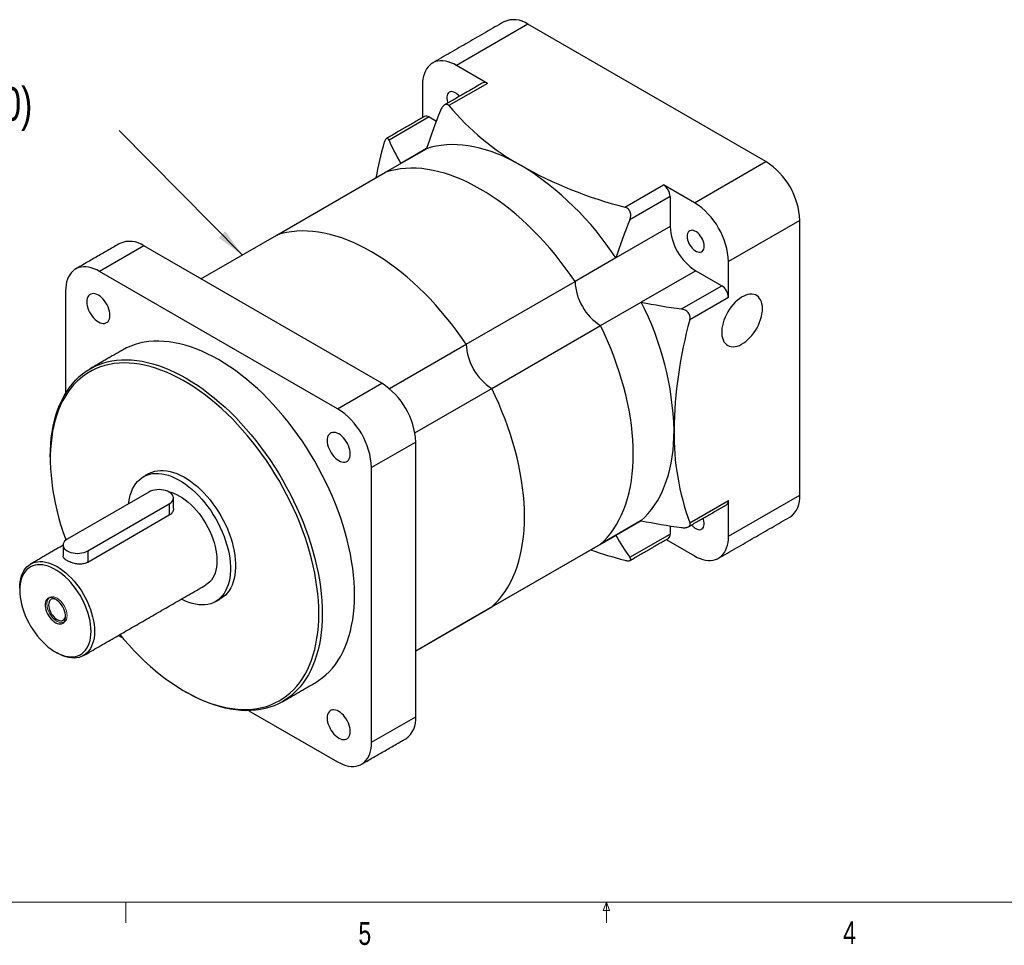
# Model space of a CAD drawing. Header units: millimetres. Extents: x 11 to 421, y 5 to 275.
# Tile 3 of 7: x 155 to 257, y 5 to 102. Entities that reach past the tile are written whole.
import ezdxf

# ---------------------------------------------------------------- set-up
doc = ezdxf.new("R2010")
doc.units = ezdxf.units.MM
doc.styles.add('SLDTEXTSTYLE0', font='TXT', dxfattribs={"width": 0.75})
doc.dimstyles.new('SLDDIMSTYLE6', dxfattribs={"dimtxt": 0, "dimasz": 3, "dimexe": 0, "dimexo": 0.0625, "dimgap": 0, "dimtad": 0, "dimtih": 1, "dimtoh": 1, "dimdec": 0, "dimrnd": 1e-09, "dimzin": 0, "dimdsep": 46, "dimtxsty": 'Standard', "dimsah": 1, "dimcen": 0.09, "dimadec": 0, "dimazin": 0, "dimtfac": 3, "dimtdec": 0, "dimtofl": 0, "dimtmove": 0, "dimatfit": 3, "dimfxl": 1, "dimtolj": 1, "dimtzin": 0, "dimarcsym": 0})

msp = doc.modelspace()

# ---------------------------------------------------------------- linework, layer by layer
at = {"color": 7, "linetype": 'Continuous', "lineweight": 30}
for p, q in [((207.7478, 101.304), (200.3232, 97.0178)), ((232.4966, 87.0168), (207.7478, 101.304)), ((203.5563, 95.1514), (200.3232, 97.0178)), ((196.7877, 94.9762), (196.7877, 91.5809)), ((203.5563, 95.1514), (199.5376, 92.8314)), ((197.4948, 91.651), (193.303, 89.2311)), ((197.4948, 91.651), (198.225, 91.2295)), ((192.9497, 85.9018), (197.1924, 88.351)), ((197.1944, 88.357), (194.5429, 86.8263)), ((225.0719, 82.7307), (232.4966, 87.0168)), ((181.636, 79.3705), (192.9497, 85.9018)), ((217.8201, 82.2772), (221.8388, 84.5971)), ((225.0719, 82.7307), (221.8388, 84.5971)), ((222.5459, 83.3724), (218.3542, 80.9525)), ((222.5459, 83.3724), (222.5459, 80.2513)), ((222.5459, 80.2513), (216.8913, 76.9869)), ((236.0321, 80.8931), (228.6075, 76.607)), ((236.0321, 52.3142), (236.0321, 80.8931)), ((173.7374, 74.8108), (181.636, 79.3705)), ((167.7963, 78.2405), (163.2001, 75.5871)), ((192.545, 63.9533), (167.7963, 78.2405)), ((216.8891, 76.9804), (212.6464, 74.5311)), ((228.6075, 72.8735), (228.6075, 76.607)), ((187.9488, 61.3), (163.2001, 75.5871)), ((225.1976, 75.6585), (219.5429, 72.3942)), ((225.1976, 75.6585), (227.9004, 74.0982)), ((201.3327, 67.9999), (212.6464, 74.5311)), ((223.7086, 71.6784), (227.9004, 74.0982)), ((159.6646, 73.5455), (159.6646, 62.9034)), ((228.6075, 72.8735), (224.5887, 70.5535)), ((215.2935, 69.9463), (219.5361, 72.3956)), ((203.9798, 63.4151), (215.2935, 69.9463)), ((193.3429, 63.3874), (201.3327, 67.9999)), ((187.9488, 61.3), (192.545, 63.9533)), ((195.9896, 58.8024), (203.9798, 63.4151)), ((196.0806, 57.8296), (191.4844, 55.1763)), ((196.0806, 29.2507), (196.0806, 57.8296)), ((191.4844, 26.5973), (191.4844, 55.1763)), ((168.3266, 52.6236), (159.8413, 47.7251)), ((228.6075, 48.0281), (236.0321, 52.3142)), ((161.9627, 46.5005), (170.4479, 51.399)), ((170.4479, 51.399), (170.4479, 50.208)), ((224.5887, 49.4416), (228.6075, 51.7615)), ((228.6075, 48.0281), (228.6075, 51.7615)), ((170.4479, 50.208), (161.9627, 45.3096)), ((219.5361, 49.6505), (215.2935, 47.2013)), ((219.5435, 49.649), (216.8913, 48.1179)), ((218.3542, 45.8413), (222.5459, 48.2611)), ((222.5459, 49.1055), (222.5459, 48.2611)), ((159.6646, 47.6986), (159.6646, 47.6022)), ((203.9798, 40.67), (215.2935, 47.2013)), ((212.6464, 45.6727), (216.8891, 48.1219)), ((222.1317, 47.6837), (225.0719, 45.9864)), ((161.9627, 46.5005), (161.9627, 45.3096)), ((201.3327, 39.1414), (212.6464, 45.6727)), ((196.0806, 36.1099), (203.9798, 40.67)), ((196.0806, 36.1094), (201.3327, 39.1414)), ((165.1624, 37.71), (165.5665, 37.4767)), ((178.7315, 29.8767), (187.9488, 24.5557)), ((191.4844, 26.5973), (196.0806, 29.2507))]:
    msp.add_line(p, q, dxfattribs=at)
at = {"color": 7, "linetype": 'Continuous', "lineweight": 0}
for p, q in [((415.9568, 9.9587), (15.9068, 9.9587)), ((165.9192, 9.9587), (165.9192, 7.8048)), ((215.5889, 9.0805), (215.9254, 9.9587)), ((215.9254, 9.9587), (215.9254, 7.8048)), ((215.9254, 9.9587), (216.2443, 9.0805)), ((216.2443, 9.0805), (215.5889, 9.0805))]:
    msp.add_line(p, q, dxfattribs=at)
at = {"color": 7, "linetype": 'Continuous', "lineweight": 30, "flags": 128}
for points in [[(200.3232, 97.0178), (200.0312, 97.1724), (199.7413, 97.2981), (199.4553, 97.394), (199.1752, 97.4594), (198.903, 97.4938), (198.6405, 97.4972), (198.3895, 97.4694), (198.1516, 97.4106), (197.9287, 97.3212), (197.722, 97.2019), (197.5332, 97.0534), (197.3634, 96.8768), (197.2138, 96.6733), (197.0855, 96.4443), (196.9792, 96.1912), (196.8959, 95.916), (196.8359, 95.6203), (196.7997, 95.3063), (196.7877, 94.9762)], [(200.1976, 94.1734), (200.0521, 94.2435), (199.9106, 94.2838), (199.7769, 94.2933), (199.6547, 94.2716), (199.5473, 94.2194), (199.4576, 94.1382), (199.3881, 94.03), (199.3407, 93.8979), (199.3167, 93.7455), (199.3167, 93.577), (199.3407, 93.3968), (199.3881, 93.21), (199.4245, 93.1043)], [(207.0407, 86.6086), (206.4162, 86.955), (205.7927, 87.2725), (205.171, 87.5607), (204.5523, 87.8191), (203.9374, 88.0473), (203.3272, 88.2449), (202.7228, 88.4118), (202.1251, 88.5475), (201.5349, 88.6519), (200.9532, 88.7248), (200.3809, 88.7662), (199.8189, 88.7759), (199.268, 88.754), (198.729, 88.7004), (198.2029, 88.6153), (197.6904, 88.4988), (197.1924, 88.351)], [(212.6464, 74.5311), (212.1484, 75.254), (211.6359, 75.9622), (211.1098, 76.6547), (210.5708, 77.3305), (210.0199, 77.9885), (209.4579, 78.6277), (208.8856, 79.2471), (208.3039, 79.8458), (207.7137, 80.4228), (207.116, 80.9772), (206.5116, 81.5082), (205.9014, 82.015), (205.2865, 82.4967), (204.6678, 82.9528), (204.0462, 83.3823), (203.4226, 83.7847), (202.7981, 84.1594), (202.1736, 84.5058), (201.55, 84.8233), (200.9284, 85.1115), (200.3096, 85.3699), (199.6947, 85.5981), (199.0846, 85.7957), (198.4802, 85.9625), (197.8824, 86.0983), (197.2923, 86.2027), (196.7106, 86.2756), (196.1383, 86.317), (195.5762, 86.3267), (195.0253, 86.3048), (194.4864, 86.2512), (193.9603, 86.1661), (193.4478, 86.0496), (192.9497, 85.9018)], [(212.6464, 74.5311), (212.1484, 75.254), (211.6359, 75.9622), (211.1098, 76.6547), (210.5708, 77.3305), (210.0199, 77.9885), (209.4579, 78.6277), (208.8856, 79.2471), (208.3039, 79.8458), (207.7137, 80.4228), (207.116, 80.9772), (206.5116, 81.5082), (205.9014, 82.015), (205.2865, 82.4967), (204.6678, 82.9528), (204.0462, 83.3823), (203.4226, 83.7847), (202.7981, 84.1594), (202.1736, 84.5058), (201.55, 84.8233), (200.9284, 85.1115), (200.3096, 85.3699), (199.6947, 85.5981), (199.0846, 85.7957), (198.4802, 85.9625), (197.8824, 86.0983), (197.2923, 86.2027), (196.7106, 86.2756), (196.1383, 86.317), (195.5762, 86.3267), (195.0253, 86.3048), (194.4864, 86.2512), (193.9603, 86.1661), (193.4478, 86.0496), (192.9497, 85.9018)], [(201.3327, 67.9999), (200.8346, 68.7227), (200.3222, 69.4309), (199.796, 70.1235), (199.2571, 70.7993), (198.7062, 71.4573), (198.1442, 72.0965), (197.5719, 72.7159), (196.9902, 73.3145), (196.4, 73.8915), (195.8023, 74.4459), (195.1979, 74.9769), (194.5877, 75.4837), (193.9728, 75.9655), (193.3541, 76.4215), (192.7324, 76.851), (192.1089, 77.2535), (191.4844, 77.6282), (190.8599, 77.9745), (190.2363, 78.292), (189.6147, 78.5802), (188.9959, 78.8386), (188.381, 79.0668), (187.7709, 79.2645), (187.1665, 79.4313), (186.5687, 79.567), (185.9786, 79.6714), (185.3969, 79.7444), (184.8246, 79.7857), (184.2625, 79.7954), (183.7116, 79.7735), (183.1727, 79.7199), (182.6466, 79.6348), (182.1341, 79.5183), (181.636, 79.3705)], [(201.3327, 67.9999), (200.8346, 68.7227), (200.3222, 69.4309), (199.796, 70.1235), (199.2571, 70.7993), (198.7062, 71.4573), (198.1442, 72.0965), (197.5719, 72.7159), (196.9902, 73.3145), (196.4, 73.8915), (195.8023, 74.4459), (195.1979, 74.9769), (194.5877, 75.4837), (193.9728, 75.9655), (193.3541, 76.4215), (192.7324, 76.851), (192.1089, 77.2535), (191.4844, 77.6282), (190.8599, 77.9745), (190.2363, 78.292), (189.6147, 78.5802), (188.9959, 78.8386), (188.381, 79.0668), (187.7709, 79.2645), (187.1665, 79.4313), (186.5687, 79.567), (185.9786, 79.6714), (185.3969, 79.7444), (184.8246, 79.7857), (184.2625, 79.7954), (183.7116, 79.7735), (183.1727, 79.7199), (182.6466, 79.6348), (182.1341, 79.5183), (181.636, 79.3705)], [(226.0815, 78.2103), (226.0694, 78.3853), (226.0336, 78.5694), (225.9749, 78.7576), (225.8951, 78.9448), (225.7962, 79.1259), (225.681, 79.2959), (225.5526, 79.4503), (225.4146, 79.5847), (225.2706, 79.6956), (225.1246, 79.7799), (224.9806, 79.8353), (224.8425, 79.8602), (224.7141, 79.8541), (224.5989, 79.8171), (224.5001, 79.7501), (224.4202, 79.6551), (224.3616, 79.5346), (224.3257, 79.3918), (224.3137, 79.2308), (224.3257, 79.0558), (224.3616, 78.8717), (224.4202, 78.6835), (224.5001, 78.4963), (224.5989, 78.3152), (224.7141, 78.1452), (224.8425, 77.9908), (224.9806, 77.8564), (225.1246, 77.7455), (225.2706, 77.6612), (225.4146, 77.6058), (225.5526, 77.5809), (225.681, 77.587), (225.7962, 77.624), (225.8951, 77.691), (225.9749, 77.786), (226.0336, 77.9065), (226.0694, 78.0493), (226.0815, 78.2103)], [(163.2001, 75.5871), (162.9081, 75.7417), (162.6182, 75.8674), (162.3322, 75.9632), (162.0521, 76.0286), (161.7799, 76.0631), (161.5174, 76.0665), (161.2663, 76.0387), (161.0285, 75.9799), (160.8055, 75.8905), (160.5989, 75.7712), (160.4101, 75.6227), (160.2403, 75.4461), (160.0907, 75.2426), (159.9624, 75.0135), (159.8561, 74.7605), (159.7728, 74.4852), (159.7128, 74.1896), (159.6766, 73.8756), (159.6646, 73.5455)], [(164.2766, 71.0281), (164.2643, 71.2327), (164.2279, 71.4473), (164.1679, 71.6674), (164.0857, 71.8887), (163.9829, 72.1066), (163.8617, 72.3167), (163.7244, 72.5146), (163.5738, 72.6964), (163.4131, 72.8584), (163.2455, 72.9973), (163.0745, 73.1101), (162.9034, 73.1948), (162.7358, 73.2494), (162.5751, 73.273), (162.4246, 73.265), (162.2873, 73.2255), (162.166, 73.1555), (162.0632, 73.0563), (161.981, 72.9299), (161.9211, 72.7789), (161.8846, 72.6065), (161.8724, 72.416), (161.8846, 72.2114), (161.9211, 71.9968), (161.981, 71.7766), (162.0632, 71.5553), (162.166, 71.3375), (162.2873, 71.1274), (162.4246, 70.9294), (162.5751, 70.7476), (162.7358, 70.5856), (162.9034, 70.4468), (163.0745, 70.3339), (163.2455, 70.2493), (163.4131, 70.1946), (163.5738, 70.1711), (163.7244, 70.1791), (163.8617, 70.2185), (163.9829, 70.2886), (164.0857, 70.3878), (164.1679, 70.5141), (164.2279, 70.6651), (164.2643, 70.8376), (164.2766, 71.0281)], [(232.143, 71.7074), (232.131, 71.9608), (232.0951, 72.1975), (232.0357, 72.4148), (231.9534, 72.6102), (231.8493, 72.7815), (231.7245, 72.9267), (231.5804, 73.0442), (231.4186, 73.1327), (231.241, 73.1912), (231.0496, 73.219), (230.8465, 73.2158), (230.6341, 73.1817), (230.4147, 73.1169), (230.1909, 73.0223), (229.9652, 72.8989), (229.7401, 72.7482), (229.5182, 72.5718), (229.3021, 72.3717), (229.094, 72.1502), (228.8965, 71.9099), (228.7117, 71.6533), (228.5418, 71.3835), (228.3886, 71.1035), (228.254, 70.8165), (228.1393, 70.5256), (228.046, 70.2343), (227.9751, 69.9458), (227.9274, 69.6634), (227.9034, 69.3903), (227.9034, 69.1295), (227.9274, 68.8841), (227.9751, 68.6568), (228.046, 68.4502), (228.1393, 68.2666), (228.254, 68.1082), (228.3886, 67.9766), (228.5418, 67.8734), (228.7117, 67.7998), (228.8965, 67.7566), (229.094, 67.7443), (229.3021, 67.763), (229.5182, 67.8125), (229.7401, 67.8923), (229.9652, 68.0014), (230.1909, 68.1387), (230.4147, 68.3025), (230.6341, 68.491), (230.8465, 68.7021), (231.0496, 68.9333), (231.241, 69.1822), (231.4186, 69.4457), (231.5804, 69.721), (231.7245, 70.0049), (231.8493, 70.2943), (231.9534, 70.5858), (232.0357, 70.8761), (232.0951, 71.1619), (232.131, 71.4401), (232.143, 71.7074)], [(215.2935, 47.2013), (215.6704, 47.5588), (216.0275, 47.9445), (216.3643, 48.3577), (216.6801, 48.7977), (216.9745, 49.2639), (217.247, 49.7556), (217.4973, 50.2719), (217.7249, 50.8122), (217.9296, 51.3756), (218.1108, 51.9612), (218.2685, 52.5681), (218.4024, 53.1954), (218.5122, 53.8421), (218.5977, 54.5072), (218.659, 55.1897), (218.6957, 55.8886), (218.708, 56.6027), (218.6957, 57.3309), (218.659, 58.0722), (218.5977, 58.8254), (218.5122, 59.5893), (218.4024, 60.3627), (218.2685, 61.1446), (218.1108, 61.9335), (217.9296, 62.7284), (217.7249, 63.5281), (217.4973, 64.3312), (217.247, 65.1366), (216.9745, 65.9429), (216.6801, 66.749), (216.3643, 67.5537), (216.0275, 68.3556), (215.6704, 69.1536), (215.2935, 69.9463)], [(215.2935, 47.2013), (215.6704, 47.5588), (216.0275, 47.9445), (216.3643, 48.3577), (216.6801, 48.7977), (216.9745, 49.2639), (217.247, 49.7556), (217.4973, 50.2719), (217.7249, 50.8122), (217.9296, 51.3756), (218.1108, 51.9612), (218.2685, 52.5681), (218.4024, 53.1954), (218.5122, 53.8421), (218.5977, 54.5072), (218.659, 55.1897), (218.6957, 55.8886), (218.708, 56.6027), (218.6957, 57.3309), (218.659, 58.0722), (218.5977, 58.8254), (218.5122, 59.5893), (218.4024, 60.3627), (218.2685, 61.1446), (218.1108, 61.9335), (217.9296, 62.7284), (217.7249, 63.5281), (217.4973, 64.3312), (217.247, 65.1366), (216.9745, 65.9429), (216.6801, 66.749), (216.3643, 67.5537), (216.0275, 68.3556), (215.6704, 69.1536), (215.2935, 69.9463)], [(189.7166, 41.9073), (189.7045, 42.5892), (189.6683, 43.2838), (189.608, 43.99), (189.5237, 44.7066), (189.4156, 45.4324), (189.2839, 46.1661), (189.1287, 46.9065), (188.9503, 47.6523), (188.7492, 48.4022), (188.5255, 49.155), (188.2796, 49.9093), (188.0121, 50.6639), (187.7233, 51.4175), (187.4138, 52.1688), (187.084, 52.9165), (186.7346, 53.6594), (186.3661, 54.3961), (185.9792, 55.1254), (185.5745, 55.8461), (185.1527, 56.557), (184.7145, 57.2567), (184.2607, 57.9442), (183.7921, 58.6183), (183.3095, 59.2777), (182.8136, 59.9214), (182.3054, 60.5482), (181.7856, 61.1572), (181.2553, 61.7472), (180.7152, 62.3173), (180.1664, 62.8665), (179.6097, 63.3938), (179.0462, 63.8983), (178.4767, 64.3792), (177.9022, 64.8357), (177.3237, 65.267), (176.7423, 65.6722), (176.1589, 66.0509), (175.5745, 66.4022), (174.99, 66.7256), (174.4066, 67.0206), (173.8252, 67.2866), (173.2468, 67.5232), (172.6723, 67.73), (172.1028, 67.9067), (171.5392, 68.0528), (170.9825, 68.1682), (170.4337, 68.2527), (169.8936, 68.3062), (169.3633, 68.3285), (168.8436, 68.3196), (168.3353, 68.2795), (167.8395, 68.2083), (167.3568, 68.1062), (166.8882, 67.9732), (166.4344, 67.8096), (165.9963, 67.6157), (165.5753, 67.3924)], [(158.0736, 56.2965), (158.0857, 56.9644), (158.1219, 57.6172), (158.1822, 58.2538), (158.2665, 58.8731), (158.3746, 59.4741), (158.5063, 60.0557), (158.6615, 60.6169), (158.8398, 61.1568), (159.041, 61.6744), (159.2647, 62.1689), (159.5105, 62.6394), (159.7781, 63.0851), (160.0669, 63.5053), (160.3764, 63.8992), (160.7062, 64.2662), (161.0556, 64.6056), (161.4241, 64.9169), (161.811, 65.1995), (162.2157, 65.4529), (162.6375, 65.6768), (163.0757, 65.8707), (163.5294, 66.0342), (163.998, 66.1672), (164.4807, 66.2694), (164.9766, 66.3405), (165.4848, 66.3806), (166.0045, 66.3895), (166.5349, 66.3672), (167.0749, 66.3138), (167.6238, 66.2293), (168.1804, 66.1138), (168.744, 65.9677), (169.3135, 65.7911), (169.888, 65.5843), (170.4664, 65.3477), (171.0479, 65.0816), (171.6313, 64.7867), (172.2157, 64.4632), (172.8001, 64.1119), (173.3836, 63.7333), (173.965, 63.328), (174.5434, 62.8967), (175.1179, 62.4403), (175.6874, 61.9594), (176.251, 61.4548), (176.8077, 60.9275), (177.3565, 60.3784), (177.8965, 59.8083), (178.4269, 59.2182), (178.9466, 58.6093), (179.4549, 57.9824), (179.9507, 57.3387), (180.4334, 56.6793), (180.902, 56.0053), (181.3558, 55.3178), (181.7939, 54.618), (182.2157, 53.9072), (182.6204, 53.1865), (183.0074, 52.4571), (183.3758, 51.7204), (183.7253, 50.9776), (184.055, 50.2298), (184.3646, 49.4785), (184.6534, 48.7249), (184.9209, 47.9703), (185.1667, 47.216), (185.3904, 46.4632), (185.5916, 45.7133), (185.7699, 44.9675), (185.9251, 44.2271), (186.0569, 43.4934), (186.165, 42.7677), (186.2492, 42.051), (186.3095, 41.3448), (186.3458, 40.6502), (186.3578, 39.9683)], [(186.0043, 39.9683), (185.9922, 40.6462), (185.956, 41.3368), (185.8956, 42.039), (185.8113, 42.7515), (185.7031, 43.4732), (185.5713, 44.2028), (185.4161, 44.9391), (185.2377, 45.6806), (185.0364, 46.4263), (184.8126, 47.1747), (184.5668, 47.9246), (184.2992, 48.6747), (184.0104, 49.4236), (183.7009, 50.1702), (183.3712, 50.913), (183.0219, 51.6509), (182.6536, 52.3825), (182.2669, 53.1066), (181.8624, 53.8218), (181.441, 54.5271), (181.0033, 55.2211), (180.5501, 55.9026), (180.0822, 56.5705), (179.6003, 57.2237), (179.1053, 57.8609), (178.5981, 58.4811), (178.0796, 59.0832), (177.5506, 59.6662), (177.012, 60.229), (176.4649, 60.7707), (175.91, 61.2904), (175.3485, 61.7871), (174.7813, 62.26), (174.2093, 62.7082), (173.6335, 63.1311), (173.055, 63.5278), (172.4747, 63.8976), (171.8937, 64.24), (171.3129, 64.5544), (170.7334, 64.8401), (170.1561, 65.0968), (169.5821, 65.3238), (169.0123, 65.521), (168.4478, 65.6879), (167.8895, 65.8242), (167.3384, 65.9297), (166.7955, 66.0042), (166.2616, 66.0476), (165.7377, 66.0598), (165.2247, 66.0408), (164.7235, 65.9906), (164.235, 65.9093), (163.7599, 65.7971), (163.2993, 65.6541), (162.8537, 65.4806), (162.4241, 65.2769), (162.0111, 65.0433), (161.6154, 64.7803), (161.2378, 64.4883), (160.8789, 64.1678), (160.5393, 63.8193), (160.2197, 63.4436), (159.9204, 63.0411), (159.6422, 62.6127), (159.3854, 62.159), (159.1506, 61.6808), (158.938, 61.179), (158.7481, 60.6545), (158.5813, 60.1081), (158.4377, 59.5408), (158.3177, 58.9535), (158.2214, 58.3474), (158.1491, 57.7234), (158.1008, 57.0826), (158.0766, 56.4262), (158.0766, 55.7552), (158.1008, 55.0708), (158.1491, 54.3742), (158.2214, 53.6667), (158.3177, 52.9494), (158.4377, 52.2236), (158.5813, 51.4905), (158.7481, 50.7515), (158.938, 50.0077), (159.1506, 49.2605), (159.3854, 48.5112), (159.6422, 47.7611), (159.6914, 47.6241)], [(203.9798, 40.67), (204.3567, 41.0276), (204.7138, 41.4132), (205.0505, 41.8264), (205.3664, 42.2664), (205.6608, 42.7326), (205.9333, 43.2243), (206.1836, 43.7407), (206.4112, 44.281), (206.6158, 44.8444), (206.7971, 45.43), (206.9548, 46.0369), (207.0887, 46.6642), (207.1985, 47.3109), (207.284, 47.976), (207.3452, 48.6585), (207.382, 49.3573), (207.3943, 50.0714), (207.382, 50.7996), (207.3452, 51.5409), (207.284, 52.2941), (207.1985, 53.058), (207.0887, 53.8315), (206.9548, 54.6133), (206.7971, 55.4023), (206.6158, 56.1972), (206.4112, 56.9968), (206.1836, 57.7999), (205.9333, 58.6053), (205.6608, 59.4117), (205.3664, 60.2178), (205.0505, 61.0224), (204.7138, 61.8243), (204.3567, 62.6223), (203.9798, 63.4151)], [(203.9798, 40.67), (204.3567, 41.0276), (204.7138, 41.4132), (205.0505, 41.8264), (205.3664, 42.2664), (205.6608, 42.7326), (205.9333, 43.2243), (206.1836, 43.7407), (206.4112, 44.281), (206.6158, 44.8444), (206.7971, 45.43), (206.9548, 46.0369), (207.0887, 46.6642), (207.1985, 47.3109), (207.284, 47.976), (207.3452, 48.6585), (207.382, 49.3573), (207.3943, 50.0714), (207.382, 50.7996), (207.3452, 51.5409), (207.284, 52.2941), (207.1985, 53.058), (207.0887, 53.8315), (206.9548, 54.6133), (206.7971, 55.4023), (206.6158, 56.1972), (206.4112, 56.9968), (206.1836, 57.7999), (205.9333, 58.6053), (205.6608, 59.4117), (205.3664, 60.2178), (205.0505, 61.0224), (204.7138, 61.8243), (204.3567, 62.6223), (203.9798, 63.4151)], [(188.0745, 55.9017), (188.2455, 55.8171), (188.4131, 55.7624), (188.5738, 55.7389), (188.7244, 55.7469), (188.8617, 55.7863), (188.9829, 55.8564), (189.0857, 55.9556), (189.1679, 56.082), (189.2279, 56.2329), (189.2643, 56.4054), (189.2766, 56.5959), (189.2643, 56.8005), (189.2279, 57.0151), (189.1679, 57.2352), (189.0857, 57.4565), (188.9829, 57.6744), (188.8617, 57.8845), (188.7244, 58.0824), (188.5738, 58.2642), (188.4131, 58.4262), (188.2455, 58.5651), (188.0745, 58.678), (187.9034, 58.7626), (187.7358, 58.8172), (187.5751, 58.8408), (187.4246, 58.8328), (187.2873, 58.7933), (187.166, 58.7233), (187.0632, 58.6241), (186.981, 58.4977), (186.9211, 58.3468), (186.8846, 58.1743), (186.8724, 57.9838), (186.8846, 57.7792), (186.9211, 57.5646), (186.981, 57.3444), (187.0632, 57.1231), (187.166, 56.9053), (187.2873, 56.6952), (187.4246, 56.4973), (187.5751, 56.3154), (187.7358, 56.1535), (187.9034, 56.0146), (188.0745, 55.9017)], [(219.5361, 49.6505), (219.9131, 50.0081), (220.2702, 50.3937), (220.6069, 50.8069), (220.9227, 51.2469), (221.2171, 51.7131), (221.4897, 52.2048), (221.7399, 52.7212), (221.9676, 53.2615), (222.1722, 53.8249), (222.3535, 54.4105), (222.5112, 55.0174), (222.645, 55.6447), (222.7548, 56.2914), (222.8404, 56.9565), (222.9016, 57.639), (222.9384, 58.3378), (222.9506, 59.0519)], [(166.235, 51.4161), (166.2536, 51.5828), (166.3139, 51.9558), (166.3978, 52.3096), (166.505, 52.6423), (166.6351, 52.9527), (166.7874, 53.2392), (166.9613, 53.5005), (167.1559, 53.7355), (167.3703, 53.943), (167.6036, 54.1222), (167.8548, 54.2722), (168.1226, 54.3923), (168.4059, 54.482), (168.7034, 54.5408), (169.0136, 54.5685), (169.3352, 54.5651), (169.6667, 54.5304), (170.0067, 54.4646), (170.3535, 54.3681), (170.7055, 54.2413), (171.0613, 54.0847), (171.419, 53.8991), (171.7772, 53.6854), (172.1342, 53.4444), (172.4883, 53.1773), (172.8379, 52.8854), (173.1815, 52.5699), (173.5174, 52.2323), (173.8441, 51.8741), (174.1603, 51.497), (174.4643, 51.1027), (174.7548, 50.693), (175.0305, 50.2697), (175.2901, 49.8348), (175.5325, 49.3903), (175.7566, 48.9382), (175.9612, 48.4805), (176.1455, 48.0194), (176.3087, 47.5569), (176.45, 47.0952), (176.5687, 46.6364), (176.6643, 46.1825), (176.7364, 45.7357), (176.7847, 45.298), (176.8089, 44.8713), (176.8089, 44.4576), (176.7847, 44.0588), (176.7364, 43.6768), (176.6643, 43.3132), (176.5687, 42.9698), (176.45, 42.648), (176.3087, 42.3494), (176.1455, 42.0754), (175.9612, 41.8271), (175.7566, 41.6057), (175.5325, 41.4122), (175.2901, 41.2476), (175.0305, 41.1124), (174.7548, 41.0075), (174.4643, 40.9332), (174.1603, 40.8899), (173.8441, 40.8777), (173.5174, 40.8968), (173.1815, 40.9471), (172.8379, 41.0283), (172.4883, 41.14), (172.1342, 41.2818), (171.7772, 41.453), (171.7087, 41.489)], [(168.2892, 54.5257), (168.3851, 54.5783), (168.653, 54.6984), (168.9362, 54.7881), (169.2337, 54.847), (169.5439, 54.8747), (169.8655, 54.8712), (170.1971, 54.8365), (170.537, 54.7707), (170.8838, 54.6742), (171.2359, 54.5474), (171.5916, 54.3908), (171.9494, 54.2053), (172.3075, 53.9915), (172.6645, 53.7505), (173.0186, 53.4835), (173.3682, 53.1916), (173.7118, 52.8761), (174.0477, 52.5385), (174.3745, 52.1803), (174.6906, 51.8032), (174.9946, 51.4089), (175.2851, 50.9991), (175.5608, 50.5759), (175.8205, 50.141), (176.0629, 49.6965), (176.2869, 49.2443), (176.4915, 48.7867), (176.6759, 48.3256), (176.839, 47.8631), (176.9803, 47.4014), (177.099, 46.9426), (177.1947, 46.4887), (177.2668, 46.0419), (177.315, 45.6041), (177.3392, 45.1774), (177.3392, 44.7638), (177.315, 44.365), (177.2668, 43.983), (177.1947, 43.6194), (177.099, 43.2759), (176.9803, 42.9542), (176.839, 42.6556), (176.6759, 42.3815), (176.4915, 42.1332), (176.2869, 41.9118), (176.0629, 41.7184), (175.8205, 41.5537), (175.7886, 41.535)], [(170.4479, 51.399), (170.6008, 51.5023), (170.7238, 51.6181), (170.8139, 51.7437), (170.8688, 51.8758), (170.8873, 52.0113), (170.8688, 52.1467), (170.8139, 52.2788), (170.7238, 52.4044), (170.6008, 52.5202), (170.4479, 52.6236), (170.269, 52.7118), (170.0683, 52.7828), (169.8508, 52.8348), (169.6219, 52.8665), (169.3873, 52.8772), (169.1526, 52.8665), (168.9238, 52.8348), (168.7063, 52.7828), (168.5056, 52.7118), (168.3266, 52.6236)], [(170.3316, 52.6841), (170.6007, 52.6152), (170.9002, 52.5111), (171.2035, 52.3775), (171.5086, 52.2152), (171.8137, 52.0252), (172.117, 51.8087), (172.4165, 51.567), (172.7104, 51.3016), (172.9969, 51.0142), (173.2742, 50.7064), (173.5406, 50.3803), (173.7946, 50.0378), (174.0344, 49.6811), (174.2586, 49.3123), (174.4659, 48.9337), (174.6549, 48.5476), (174.8246, 48.1565), (174.9738, 47.7627), (175.1017, 47.3686), (175.2073, 46.9768), (175.2902, 46.5895), (175.3498, 46.2093), (175.3857, 45.8384), (175.3977, 45.4791), (175.3857, 45.1337), (175.3498, 44.8042), (175.2902, 44.4927), (175.2073, 44.2012), (175.1017, 43.9314), (174.9738, 43.6849), (174.8246, 43.4634), (174.6549, 43.2682), (174.4659, 43.1004), (174.2586, 42.9611), (174.2584, 42.961)], [(225.1976, 48.8308), (225.3431, 48.7607), (225.4846, 48.7204), (225.6183, 48.711), (225.7405, 48.7326), (225.8479, 48.7848), (225.9375, 48.866), (226.007, 48.9742), (226.0544, 49.1063), (226.0784, 49.2587), (226.0784, 49.4272), (226.0544, 49.6074), (226.007, 49.7942), (225.9703, 49.9009)], [(159.8413, 47.7251), (159.6885, 47.6218), (159.5655, 47.5059), (159.4754, 47.3804), (159.4205, 47.2483), (159.402, 47.1128), (159.4205, 46.9774), (159.4754, 46.8452), (159.5655, 46.7197), (159.6885, 46.6038), (159.8413, 46.5005), (160.0203, 46.4123), (160.221, 46.3413), (160.4385, 46.2893), (160.6674, 46.2575), (160.902, 46.2469), (161.1367, 46.2575), (161.3655, 46.2893), (161.583, 46.3413), (161.7837, 46.4123), (161.9627, 46.5005)], [(225.0719, 45.9864), (225.3639, 45.8318), (225.6539, 45.7061), (225.9399, 45.6103), (226.2199, 45.5449), (226.4922, 45.5104), (226.7547, 45.507), (227.0057, 45.5348), (227.2435, 45.5936), (227.4665, 45.683), (227.6731, 45.8023), (227.862, 45.9508), (228.0318, 46.1274), (228.1814, 46.3309), (228.3097, 46.56), (228.4159, 46.813), (228.4993, 47.0883), (228.5593, 47.3839), (228.5954, 47.6979), (228.6075, 48.0281)], [(154.8916, 42.6217), (154.9036, 42.9671), (154.9395, 43.2966), (154.9991, 43.608), (155.0819, 43.8996), (155.1876, 44.1694), (155.3155, 44.4158), (155.4647, 44.6374), (155.6343, 44.8326), (155.8234, 45.0004), (156.0307, 45.1397), (156.2549, 45.2496), (156.4947, 45.3295), (156.7486, 45.3788), (157.0151, 45.3973), (157.2924, 45.3848), (157.5789, 45.3415), (157.8728, 45.2676), (158.1723, 45.1634), (158.4756, 45.0298), (158.7807, 44.8675), (159.0858, 44.6775), (159.3891, 44.461), (159.6886, 44.2193), (159.9825, 43.9539), (160.269, 43.6665), (160.5463, 43.3588), (160.8127, 43.0327), (161.0666, 42.6902), (161.3064, 42.3334), (161.5307, 41.9646), (161.738, 41.586), (161.927, 41.1999), (162.0967, 40.8088), (162.2459, 40.415), (162.3737, 40.0209), (162.4794, 39.6291), (162.5623, 39.2419), (162.6219, 38.8616), (162.6578, 38.4907), (162.6698, 38.1314)], [(162.3162, 38.1314), (162.3042, 38.4833), (162.2681, 38.8468), (162.2083, 39.2196), (162.1252, 39.5992), (162.0192, 39.9832), (161.891, 40.3691), (161.7415, 40.7544), (161.5717, 41.1365), (161.3826, 41.5131), (161.1755, 41.8816), (160.9517, 42.2397), (160.7127, 42.5851), (160.4601, 42.9155), (160.1953, 43.2287), (159.9203, 43.5228), (159.6367, 43.7958), (159.3465, 44.046), (159.0514, 44.2718), (158.7534, 44.4716), (158.4544, 44.6442), (158.1564, 44.7884), (157.8614, 44.9034), (157.5711, 44.9883), (157.2875, 45.0427), (157.0125, 45.0662), (156.7478, 45.0585), (156.4951, 45.0199), (156.2561, 44.9505), (156.0323, 44.8507), (155.8252, 44.7213), (155.6361, 44.563), (155.4663, 44.377), (155.3168, 44.1643), (155.1887, 43.9264), (155.0826, 43.6648), (154.9995, 43.3812), (154.9397, 43.0775), (154.9036, 42.7556), (154.8916, 42.4176), (154.9036, 42.0657), (154.9397, 41.7022), (154.9995, 41.3294), (155.0826, 40.9498), (155.1887, 40.5658), (155.3168, 40.1799), (155.4663, 39.7946), (155.6361, 39.4125), (155.8252, 39.0359), (156.0323, 38.6674), (156.2561, 38.3093), (156.4951, 37.9639), (156.7478, 37.6335), (157.0125, 37.3203), (157.2875, 37.0262), (157.5711, 36.7532), (157.8614, 36.503), (158.1564, 36.2772), (158.4544, 36.0774), (158.7534, 35.9048), (159.0514, 35.7606), (159.3465, 35.6456), (159.6367, 35.5607), (159.9203, 35.5063), (160.1953, 35.4828), (160.4601, 35.4905), (160.7127, 35.5291), (160.9517, 35.5985), (161.1755, 35.6983), (161.3826, 35.8277), (161.5717, 35.9859), (161.7415, 36.172), (161.891, 36.3847), (162.0192, 36.6226), (162.1252, 36.8842), (162.2083, 37.1678), (162.2681, 37.4715), (162.3042, 37.7934), (162.3162, 38.1314)], [(159.6646, 39.6622), (159.6521, 39.8563), (159.6151, 40.0603), (159.5544, 40.2692), (159.4715, 40.4783), (159.3681, 40.6826), (159.2469, 40.8774), (159.1106, 41.058), (158.9624, 41.2202), (158.8058, 41.3603), (158.6445, 41.475), (158.4823, 41.5614), (158.3229, 41.6178), (158.17, 41.6426), (158.0274, 41.6354), (157.8982, 41.5963), (157.7856, 41.5262), (157.6922, 41.4267), (157.6201, 41.3003), (157.5711, 41.1498), (157.5464, 40.9788), (157.5464, 40.7912), (157.5711, 40.5916), (157.6201, 40.3846), (157.6922, 40.1749), (157.7856, 39.9676), (157.8982, 39.7675), (158.0274, 39.5793), (158.17, 39.4073), (158.3229, 39.2557), (158.4823, 39.128), (158.6445, 39.0271), (158.8058, 38.9555), (158.9624, 38.9148), (159.1106, 38.906), (159.2469, 38.9292), (159.3681, 38.984), (159.4715, 39.069), (159.5544, 39.1823), (159.6151, 39.3212), (159.6521, 39.4824), (159.6646, 39.6622)], [(158.6965, 41.4412), (158.5637, 41.4913), (158.4256, 41.5162), (158.2972, 41.5101), (158.182, 41.4731), (158.0832, 41.4061), (158.0033, 41.3111), (157.9447, 41.1906), (157.9089, 41.0478), (157.8968, 40.8868), (157.9089, 40.7118), (157.9447, 40.5277), (158.0033, 40.3395), (158.0832, 40.1523), (158.182, 39.9712), (158.2972, 39.8012), (158.4256, 39.6468), (158.5637, 39.5124), (158.7077, 39.4015), (158.8537, 39.3172), (158.9977, 39.2618), (159.1357, 39.2369), (159.2641, 39.243), (159.3793, 39.28), (159.4782, 39.347), (159.558, 39.442), (159.6167, 39.5625), (159.6525, 39.7053), (159.6605, 39.7712)], [(185.5737, 32.7504), (185.5745, 32.7509), (185.9792, 33.0043), (186.3661, 33.2869), (186.7346, 33.5982), (187.084, 33.9376), (187.4138, 34.3046), (187.7233, 34.6985), (188.0121, 35.1187), (188.2796, 35.5644), (188.5255, 36.0349), (188.7492, 36.5294), (188.9503, 37.0471), (189.1287, 37.5869), (189.2839, 38.1482), (189.4156, 38.7297), (189.5237, 39.3307), (189.608, 39.95), (189.6683, 40.5866), (189.7045, 41.2394), (189.7166, 41.9073)], [(165.3036, 37.7915), (165.7377, 37.2763), (166.2616, 36.6836), (166.7955, 36.1106), (167.3384, 35.5582), (167.8895, 35.0274), (168.4478, 34.5191), (169.0123, 34.0342), (169.5821, 33.5735), (170.1561, 33.1379), (170.7334, 32.728), (171.3129, 32.3446), (171.8937, 31.9884), (172.4747, 31.66), (173.055, 31.3599), (173.6335, 31.0886), (174.2093, 30.8467), (174.7813, 30.6346), (175.3485, 30.4525), (175.91, 30.3009), (176.4649, 30.18), (177.012, 30.0899), (177.5506, 30.031), (178.0796, 30.0032), (178.5981, 30.0066), (179.1053, 30.0412), (179.6003, 30.1069), (180.0822, 30.2037), (180.5501, 30.3313), (181.0033, 30.4896), (181.441, 30.6783), (181.8624, 30.8969), (182.2669, 31.1453), (182.6536, 31.4229), (183.0219, 31.7292), (183.3712, 32.0637), (183.7009, 32.4259), (184.0104, 32.8151), (184.2992, 33.2307), (184.5668, 33.6718), (184.8126, 34.1379), (185.0364, 34.6279), (185.2377, 35.1412), (185.4161, 35.6768), (185.5713, 36.2338), (185.7031, 36.8112), (185.8113, 37.408), (185.8956, 38.0232), (185.956, 38.6557), (185.9922, 39.3045), (186.0043, 39.9683)], [(186.3578, 39.9683), (186.3458, 39.3004), (186.3095, 38.6476), (186.2492, 38.011), (186.165, 37.3917), (186.0569, 36.7908), (185.9251, 36.2092), (185.7699, 35.648), (185.5916, 35.1081), (185.3904, 34.5905), (185.1667, 34.096), (184.9209, 33.6255), (184.6534, 33.1797), (184.3646, 32.7595), (184.055, 32.3656), (183.7253, 31.9986), (183.3758, 31.6592), (183.0074, 31.348), (182.6204, 31.0654), (182.2157, 30.8119), (181.7939, 30.5881), (181.3558, 30.3942), (180.902, 30.2306), (180.4334, 30.0977), (179.9507, 29.9955), (179.4549, 29.9243), (178.9466, 29.8842), (178.4269, 29.8753), (177.8965, 29.8976), (177.3565, 29.9511), (176.8077, 30.0356), (176.251, 30.151), (175.6874, 30.2972), (175.1179, 30.4738), (174.5434, 30.6806), (173.965, 30.9172), (173.3836, 31.1832), (172.8001, 31.4782), (172.2157, 31.8016), (172.2134, 31.8029)], [(162.6698, 38.1314), (162.6578, 37.786), (162.6219, 37.4565), (162.5623, 37.1451), (162.4794, 36.8535), (162.3737, 36.5837), (162.2459, 36.3373), (162.0967, 36.1157), (161.927, 35.9205), (161.738, 35.7527), (161.5307, 35.6134), (161.3064, 35.5035), (161.0666, 35.4236), (160.8127, 35.3743), (160.5463, 35.3558), (160.269, 35.3683), (159.9825, 35.4116), (159.6886, 35.4855), (159.3891, 35.5897), (159.0858, 35.7233), (158.7807, 35.8856), (158.7801, 35.8859)], [(186.8724, 29.1147), (186.8846, 28.9101), (186.9211, 28.6955), (186.981, 28.4754), (187.0632, 28.2541), (187.166, 28.0362), (187.2873, 27.8261), (187.4246, 27.6282), (187.5751, 27.4464), (187.7358, 27.2844), (187.9034, 27.1455), (188.0745, 27.0326), (188.2455, 26.948), (188.4131, 26.8934), (188.5738, 26.8698), (188.7244, 26.8778), (188.8617, 26.9173), (188.9829, 26.9873), (189.0857, 27.0865), (189.1679, 27.2129), (189.2279, 27.3638), (189.2643, 27.5363), (189.2766, 27.7268), (189.2643, 27.9314), (189.2279, 28.146), (189.1679, 28.3662), (189.0857, 28.5874), (188.9829, 28.8053), (188.8617, 29.0154), (188.7244, 29.2133), (188.5738, 29.3952), (188.4131, 29.5571), (188.2455, 29.696), (188.0745, 29.8089), (187.9034, 29.8935), (187.7358, 29.9482), (187.5751, 29.9717), (187.4246, 29.9637), (187.2873, 29.9243), (187.166, 29.8542), (187.0632, 29.755), (186.981, 29.6286), (186.9211, 29.4777), (186.8846, 29.3052), (186.8724, 29.1147)], [(187.9488, 24.5557), (188.2408, 24.4011), (188.5308, 24.2754), (188.8168, 24.1795), (189.0968, 24.1141), (189.369, 24.0797), (189.6316, 24.0763), (189.8826, 24.1041), (190.1204, 24.1629), (190.3434, 24.2523), (190.55, 24.3716), (190.7389, 24.5201), (190.9087, 24.6967), (191.0582, 24.9002), (191.1866, 25.1292), (191.2928, 25.3823), (191.3762, 25.6575), (191.4362, 25.9532), (191.4723, 26.2672), (191.4844, 26.5973)]]:
    msp.add_lwpolyline(points, dxfattribs=at)
at = {"color": 7, "linetype": 'Continuous', "lineweight": 0, "flags": 128}
msp.add_lwpolyline([(158.7807, 39.1517), (158.3748, 39.4793), (158.0307, 39.9434), (157.8008, 40.4735), (157.72, 40.9889), (157.8008, 41.411), (158.0307, 41.6756), (158.3748, 41.7424), (158.7807, 41.6014), (159.1866, 41.2738), (159.5307, 40.8097), (159.7606, 40.2796), (159.8413, 39.7642), (159.7606, 39.3421), (159.5307, 39.0775), (159.1866, 39.0107), (158.7807, 39.1517)], dxfattribs=at)
at = {"color": 7, "linetype": 'Continuous', "lineweight": 30}
for centre, radius, start, end in [((206.2849, 99.2762), 2.5005, 54.191628, 114.497914), ((203.2634, 94.7425), 0.503, 54.382423, 114.307119), ((199.3376, 92.7594), 1.655, 38.870111, 58.693963), ((259.4526, 67.6434), 65.6136, 157.905284, 161.596921), ((219.6599, 109.4591), 26.1034, 219.567949, 241.090343), ((197.2019, 91.2421), 0.503, 54.382423, 114.307119), ((209.1951, 95.9029), 17.2357, 202.773453, 211.776903), ((241.8019, 75.6169), 50.8062, 164.817634, 168.998854), ((190.7799, 60.1253), 31.077, 32.844732, 58.45003), ((228.7337, 125.0155), 44.1098, 240.541348, 255.675102), ((228.3715, 80.5528), 7.6681, 2.543913, 57.456087), ((221.0107, 83.3025), 1.5368, 2.605478, 57.394522), ((220.9469, 76.2666), 7.6681, 2.543787, 57.456213), ((279.1493, 56.2727), 65.6136, 157.905284, 161.596921), ((228.303, 80.5133), 5.763, 182.605478, 237.394522), ((166.3333, 76.2126), 2.5005, 54.191628, 114.497914), ((218.4062, 74.8), 5.766, 182.6726, 237.3274), ((218.4062, 74.8), 5.766, 182.6726, 237.3274), ((227.0723, 72.8036), 1.5368, 2.605478, 57.394522), ((191.7596, 58.1791), 31.2032, 1.602757, 27.104046), ((232.7324, 136.6752), 65.6202, 258.404704, 262.095891), ((267.6259, 58.5565), 44.6781, 164.423755, 179.364744), ((207.0925, 68.2687), 5.766, 182.6726, 237.3274), ((207.0925, 68.2687), 5.766, 182.6726, 237.3274), ((188.42, 57.4892), 7.6681, 2.543913, 57.456087), ((183.8238, 54.8359), 7.6681, 2.543787, 57.456213), ((249.5279, 58.6373), 26.5805, 179.106258, 200.240219), ((233.5441, 52.061), 2.5009, 305.500314, 5.811866), ((228.1318, 51.701), 0.4795, 304.056351, 7.25583), ((232.7324, 113.9302), 65.6202, 258.404704, 262.095891), ((226.0578, 50.2452), 1.6554, 218.83887, 238.692464), ((222.0702, 48.2006), 0.4795, 304.056351, 7.25583), ((232.0829, 56.2716), 17.2415, 208.223411, 217.225325), ((230.8121, 94.6513), 50.8076, 251.001753, 255.18435), ((193.5926, 28.9974), 2.5009, 305.500314, 5.811866)]:
    msp.add_arc(centre, radius, start, end, dxfattribs=at)
for points, degree in [([(205.248, 101.5515), (197.8234, 97.2654)], 1), ([(203.0564, 95.2009), (199.0918, 92.9122)], 1), ([(196.9948, 91.7005), (193.0329, 89.4133)], 1), ([(197.1924, 88.351), (197.1931, 88.3532), (197.1938, 88.3554), (197.1946, 88.3576)], 3), ([(194.5429, 86.8263), (194.5436, 86.8252), (194.5444, 86.824), (194.5451, 86.8228)], 3), ([(165.2965, 78.488), (160.7003, 75.8347)], 1), ([(216.8913, 76.9869), (216.8905, 76.9848), (216.8898, 76.9826), (216.8891, 76.9804)], 3), ([(219.5361, 72.3956), (219.5384, 72.3951), (219.5406, 72.3946), (219.5429, 72.3942)], 3), ([(165.5753, 67.3924), (162.2165, 65.4534)], 1), ([(158.0736, 56.2965), (158.0736, 56.0924)], 1), ([(168.2892, 54.5257), (167.7589, 54.2196)], 1), ([(170.8873, 50.9062), (170.8873, 52.0113)], 1), ([(224.4384, 49.0165), (228.4003, 51.3037)], 1), ([(219.5429, 49.6491), (219.5406, 49.6496), (219.5384, 49.6501), (219.5361, 49.6505)], 3), ([(227.5717, 45.7388), (234.9964, 50.025)], 1), ([(159.402, 47.1128), (159.402, 46.0078)], 1), ([(216.8891, 48.1219), (216.8898, 48.1206), (216.8905, 48.1192), (216.8913, 48.1179)], 3), ([(218.3742, 45.5146), (222.3388, 47.8033)], 1), ([(159.402, 47.0859), (156.0309, 45.1398)], 1), ([(161.5305, 35.6133), (174.2584, 42.961)], 1), ([(175.2583, 41.2289), (175.7886, 41.535)], 1), ([(158.6033, 35.988), (158.7801, 35.8859)], 1), ([(172.0367, 31.905), (172.2134, 31.8029)], 1), ([(182.2149, 30.8114), (185.5737, 32.7504)], 1), ([(190.4486, 24.3081), (195.0448, 26.9614)], 1)]:
    msp.add_open_spline(points, degree=degree, dxfattribs=at)
for points, knots in [([(199.5376, 92.8314), (199.5086, 92.8679), (199.4768, 92.8977), (199.4071, 92.943), (199.3688, 92.9584), (199.2898, 92.9718), (199.2482, 92.9701), (199.1633, 92.9494), (199.1209, 92.9307), (198.9942, 92.8513), (198.913, 92.7679), (198.7707, 92.5671), (198.7086, 92.4494), (198.6575, 92.3232)], [0, 0, 0, 0, 0.125, 0.125, 0.25, 0.25, 0.375, 0.375, 0.5, 0.5, 0.75, 0.75, 1, 1, 1, 1]), ([(193.303, 89.2311), (193.2705, 89.309), (193.2325, 89.368), (193.1664, 89.4195), (193.1434, 89.43), (193.0952, 89.4364), (193.0697, 89.432), (193.019, 89.4071), (192.9935, 89.3868), (192.9421, 89.329), (192.9172, 89.2925), (192.8696, 89.206), (192.8467, 89.1553), (192.8051, 89.0457), (192.786, 88.9859), (192.7689, 88.9227)], [0, 0, 0, 0, 0.25, 0.25, 0.375, 0.375, 0.5, 0.5, 0.625, 0.625, 0.75, 0.75, 0.875, 0.875, 1, 1, 1, 1]), ([(218.3542, 80.9525), (218.4054, 81.0788), (218.4374, 81.2116), (218.449, 81.4187), (218.4466, 81.4872), (218.428, 81.6236), (218.4115, 81.6918), (218.3645, 81.82), (218.3342, 81.8808), (218.2585, 81.995), (218.2144, 82.0462), (218.1157, 82.1359), (218.0603, 82.1747), (217.9446, 82.2365), (217.8833, 82.2604), (217.8201, 82.2772)], [0, 0, 0, 0, 0.25, 0.25, 0.375, 0.375, 0.5, 0.5, 0.625, 0.625, 0.75, 0.75, 0.875, 0.875, 1, 1, 1, 1]), ([(224.5887, 70.5535), (224.6058, 70.6165), (224.6157, 70.6807), (224.6201, 70.8117), (224.6143, 70.8788), (224.5864, 71.0086), (224.5642, 71.0727), (224.5037, 71.1949), (224.4664, 71.2518), (224.3343, 71.4104), (224.2215, 71.4961), (223.9764, 71.6201), (223.8435, 71.6596), (223.7086, 71.6784)], [0, 0, 0, 0, 0.125, 0.125, 0.25, 0.25, 0.375, 0.375, 0.5, 0.5, 0.75, 0.75, 1, 1, 1, 1]), ([(170.8834, 50.9061), (170.8845, 50.8923), (170.8904, 50.821), (170.86, 50.691), (170.7882, 50.526), (170.6606, 50.3536), (170.5259, 50.2614), (170.4479, 50.208)], [0, 0, 0, 0, 0.05119752, 0.26508032, 0.48284204, 0.70056263, 1, 1, 1, 1]), ([(223.7086, 48.9334), (223.8435, 48.9146), (223.9746, 48.9094), (224.1597, 48.9265), (224.2179, 48.9363), (224.3266, 48.9649), (224.3775, 48.984), (224.465, 49.0302), (224.5025, 49.0574), (224.5636, 49.1207), (224.5859, 49.1557), (224.6142, 49.2311), (224.6201, 49.272), (224.6158, 49.3551), (224.6058, 49.3981), (224.5887, 49.4416)], [0, 0, 0, 0, 0.25, 0.25, 0.375, 0.375, 0.5, 0.5, 0.625, 0.625, 0.75, 0.75, 0.875, 0.875, 1, 1, 1, 1]), ([(161.9627, 45.3096), (161.9267, 45.2903), (161.8315, 45.2394), (161.6553, 45.1795), (161.4344, 45.1364), (161.1986, 45.1217), (160.952, 45.1326), (160.7012, 45.1685), (160.4523, 45.2265), (160.2155, 45.3031), (159.9992, 45.3935), (159.8109, 45.4937), (159.6549, 45.5994), (159.534, 45.7088), (159.4505, 45.8207), (159.406, 45.9207), (159.4065, 45.9834), (159.4067, 46.0078)], [0, 0, 0, 0, 0.04180358, 0.11055003, 0.1793066, 0.24887056, 0.31844219, 0.3904001, 0.46235142, 0.53464348, 0.60692354, 0.67702078, 0.74711912, 0.81594454, 0.88478025, 0.95501392, 1, 1, 1, 1]), ([(217.8201, 45.5328), (217.8832, 45.5161), (217.9437, 45.5029), (218.0593, 45.484), (218.1146, 45.4785), (218.2131, 45.4763), (218.2574, 45.4796), (218.3331, 45.495), (218.3636, 45.5068), (218.4349, 45.5543), (218.4528, 45.6011), (218.4376, 45.7109), (218.4053, 45.7742), (218.3542, 45.8413)], [0, 0, 0, 0, 0.125, 0.125, 0.25, 0.25, 0.375, 0.375, 0.5, 0.5, 0.75, 0.75, 1, 1, 1, 1])]:
    msp.add_open_spline(points, degree=3, knots=knots, dxfattribs=at)

# ---------------------------------------------------------------- texts
at = {"color": 7, "linetype": 'Continuous', "lineweight": 0, "attachment_point": 1, "style": 'SLDTEXTSTYLE0'}
for s, insert, char_height in [('LS-090-(012~100)', (127.617, 94.7547), 3.5), ('5', (190.1219, 7.8889), 2.3813), ('4', (240.5412, 7.9686), 2.3813)]:
    msp.add_mtext(s, dxfattribs=dict(at, insert=insert, char_height=char_height))

# ---------------------------------------------------------------- leaders
at = {"color": 7, "linetype": 'Continuous', "lineweight": 0}
msp.add_leader([(178.0416, 77.2955), (165.2372, 90.2392)], dimstyle='SLDDIMSTYLE6', dxfattribs=at)

doc.saveas('drawing.dxf')
